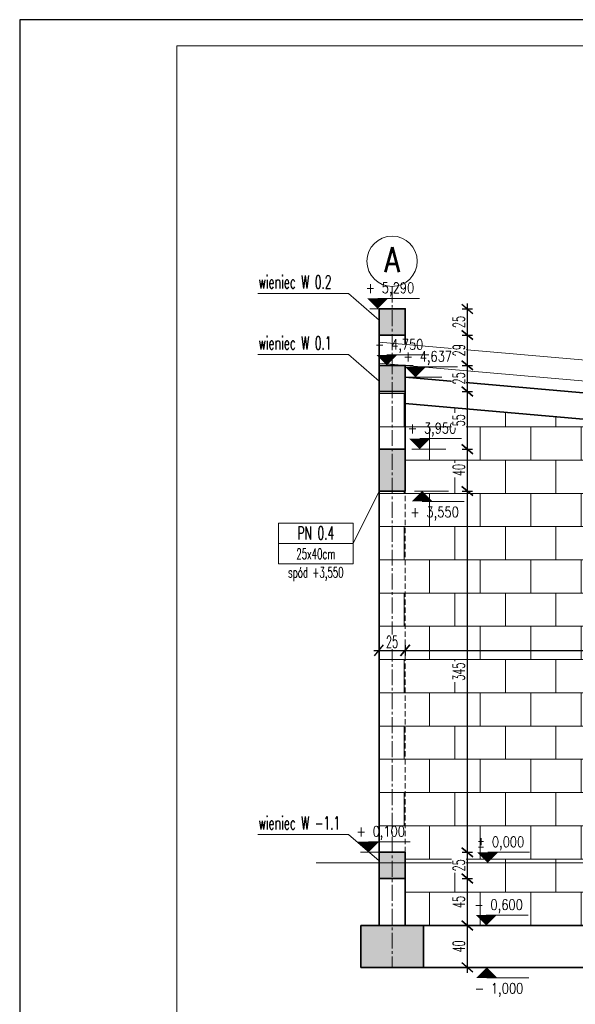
# Model space of a CAD drawing. Header units: centimetres. Extents: x 125945 to 146944, y 20629 to 31773.
# Tile 48 of 80: x 142555 to 143085, y 23303 to 24243. Entities that reach past the tile are written whole.
import ezdxf
from ezdxf.enums import TextEntityAlignment as Align

# ---------------------------------------------------------------- set-up
doc = ezdxf.new("R2010")
doc.units = ezdxf.units.CM
doc.linetypes.add('CENTER2', pattern=[28.575, 19.05, -3.175, 3.175, -3.175])
doc.linetypes.add('HIDDEN', pattern=[9.525, 6.35, -3.175])
for name, color, linetype, lineweight in [('e-cad_cienkie', 88, 'Continuous', 15), ('e-cad_opisy', 7, 'Continuous', 15), ('e-cad_osie', 172, 'CENTER2', 9), ('e-cad_ukryte', 1, 'HIDDEN', 15), ('e-cad_wymiary', 66, 'Continuous', 15), ('e-cad_wypelnienia', 254, 'Continuous', 9), ('K- OPISY', 40, 'Continuous', 15), ('K-DREWNO', 36, 'Continuous', 20), ('K-FUNDAMENTY', 44, 'Continuous', 35), ('K-ŚCIANY KONSTRUKCYJNE', 16, 'Continuous', 35), ('K-ŻELBET', 204, 'Continuous', 35)]:
    doc.layers.add(name, color=color, linetype=linetype, lineweight=lineweight)
doc.styles.add('e-cad_1', font='simplex.shx', dxfattribs={"width": 0.6})
doc.styles.add('e-cad_2', font='simplex.shx', dxfattribs={"width": 0.8})
doc.styles.add('simpl', font='simplex.shx', dxfattribs={"width": 0.6})
doc.dimstyles.new('e-cad_1_50_[cm]', dxfattribs={"dimscale": 5, "dimtxt": 2.25, "dimasz": 1.75, "dimexe": 1, "dimexo": 0, "dimgap": 0.5, "dimtad": 1, "dimdec": 1, "dimrnd": 0.5, "dimdsep": 46, "dimtxsty": 'simpl', "dimblk": 'OBLIQUE', "dimcen": 0, "dimdle": 1, "dimclrd": 256, "dimclre": 256, "dimclrt": 256, "dimadec": 0, "dimazin": 0, "dimtfac": 1, "dimtdec": 1, "dimtix": 1, "dimtmove": 2, "dimatfit": 3, "dimldrblk": 'OBLIQUE', "dimfxl": 1, "dimfxlon": 1, "dimtfill": 1, "dimarcsym": 0})

# ---------------------------------------------------------------- blocks, each defined once
blk = doc.blocks.new('e-cad_kota_2')
blk.add_line((0, 2), (8, 2))
blk.add_lwpolyline([(0, 0, 0, 4, 0), (0, 2, 4, 4, 0)], format="xyseb")
at = {"style": 'e-cad_1', "width": 0.8}
blk.add_attdef('ZNAK', text='', height=2, dxfattribs=at).set_placement((-0.5, 3), align=Align.RIGHT)
blk.add_attdef('RZEDNA', (0.8, 3), '', height=2, dxfattribs=at)
blk = doc.blocks.new('e-cad_kota_2_1')
blk.add_line((0, -2), (8, -2))
blk.add_lwpolyline([(0, 0, 0, 4, 0), (0, -2, 4, 4, 0)], format="xyseb")
at = {"style": 'e-cad_1', "width": 0.8}
blk.add_attdef('ZNAK', text='', height=2, dxfattribs=at).set_placement((-0.5, -5), align=Align.RIGHT)
blk.add_attdef('RZEDNA', (0.8, -5), '', height=2, dxfattribs=at)
blk = doc.blocks.new('_Oblique')
at = {"color": 0, "linetype": 'ByBlock', "lineweight": -2}
blk.add_line((0.5, 0.6), (-0.5, -0.6), dxfattribs=at)
blk = doc.blocks.new('*D4003')
at = {"layer": 'Defpoints', "color": 0}
for p in [(142922.79, 23966.82), (142922.79, 23941.82)]:
    blk.add_point(p, dxfattribs=at)
at = {"layer": 'e-cad_wymiary', "lineweight": -2, "ltscale": 2}
for p, q in [((142982.1, 23971.82), (142982.1, 23936.82)), ((142977.1, 23966.82), (142987.1, 23966.82)), ((142977.1, 23941.82), (142987.1, 23941.82))]:
    blk.add_line(p, q, dxfattribs=at)
at = {"layer": 'e-cad_wymiary', "lineweight": -2, "xscale": 8.75, "yscale": 8.75, "zscale": 8.75}
for p, rotation in [((142982.1, 23966.82), 90), ((142982.1, 23941.82), 270)]:
    blk.add_blockref('_Oblique', p, dxfattribs=dict(at, rotation=rotation))
at = {"layer": 'e-cad_wymiary', "ltscale": 2, "insert": (142973.97, 23954.32), "char_height": 11.25, "attachment_point": 5, "rotation": 90, "style": 'simpl', "bg_fill": 3, "box_fill_scale": 1.1, "bg_fill_color": 256, "bg_fill_true_color": 13158600, "bg_fill_transparency": 0}
blk.add_mtext('25', dxfattribs=at)
at = {"layer": 'Defpoints', "color": 0}
blk.add_point((142982.1, 23941.82), dxfattribs=at)
blk = doc.blocks.new('*D4004')
at = {"layer": 'Defpoints', "color": 0}
for p in [(142922.79, 23941.82), (142922.79, 23912.82), (142982.1, 23912.82)]:
    blk.add_point(p, dxfattribs=at)
at = {"layer": 'e-cad_wymiary', "lineweight": -2, "ltscale": 2}
for p, q in [((142977.1, 23941.82), (142987.1, 23941.82)), ((142982.1, 23946.82), (142982.1, 23907.82)), ((142977.1, 23912.82), (142987.1, 23912.82))]:
    blk.add_line(p, q, dxfattribs=at)
at = {"layer": 'e-cad_wymiary', "lineweight": -2, "xscale": 8.75, "yscale": 8.75, "zscale": 8.75}
for p, rotation in [((142982.1, 23941.82), 90), ((142982.1, 23912.82), 270)]:
    blk.add_blockref('_Oblique', p, dxfattribs=dict(at, rotation=rotation))
at = {"layer": 'e-cad_wymiary', "ltscale": 2, "insert": (142973.97, 23927.32), "char_height": 11.25, "attachment_point": 5, "rotation": 90, "style": 'simpl', "bg_fill": 3, "box_fill_scale": 1.1, "bg_fill_color": 256, "bg_fill_true_color": 13158600, "bg_fill_transparency": 0}
blk.add_mtext('29', dxfattribs=at)
blk = doc.blocks.new('*D4005')
at = {"layer": 'Defpoints', "color": 0}
for p in [(142922.79, 23912.82), (142922.79, 23887.82)]:
    blk.add_point(p, dxfattribs=at)
at = {"layer": 'e-cad_wymiary', "lineweight": -2, "ltscale": 2}
for p, q in [((142977.1, 23912.82), (142987.1, 23912.82)), ((142982.1, 23917.82), (142982.1, 23882.82)), ((142977.1, 23887.82), (142987.1, 23887.82))]:
    blk.add_line(p, q, dxfattribs=at)
at = {"layer": 'e-cad_wymiary', "lineweight": -2, "xscale": 8.75, "yscale": 8.75, "zscale": 8.75}
for p, rotation in [((142982.1, 23912.82), 90), ((142982.1, 23887.82), 270)]:
    blk.add_blockref('_Oblique', p, dxfattribs=dict(at, rotation=rotation))
at = {"layer": 'e-cad_wymiary', "ltscale": 2, "insert": (142973.97, 23900.32), "char_height": 11.25, "attachment_point": 5, "rotation": 90, "style": 'simpl', "bg_fill": 3, "box_fill_scale": 1.1, "bg_fill_color": 256, "bg_fill_true_color": 13158600, "bg_fill_transparency": 0}
blk.add_mtext('25', dxfattribs=at)
at = {"layer": 'Defpoints', "color": 0}
blk.add_point((142982.1, 23887.82), dxfattribs=at)
blk = doc.blocks.new('*D4006')
at = {"layer": 'Defpoints', "color": 0}
for p in [(142922.79, 23887.82), (142922.79, 23832.82), (142982.1, 23832.82)]:
    blk.add_point(p, dxfattribs=at)
at = {"layer": 'e-cad_wymiary', "lineweight": -2, "ltscale": 2}
for p, q in [((142977.1, 23887.82), (142987.1, 23887.82)), ((142982.1, 23892.82), (142982.1, 23827.82)), ((142977.1, 23832.82), (142987.1, 23832.82))]:
    blk.add_line(p, q, dxfattribs=at)
at = {"layer": 'e-cad_wymiary', "lineweight": -2, "xscale": 8.75, "yscale": 8.75, "zscale": 8.75}
for p, rotation in [((142982.1, 23887.82), 90), ((142982.1, 23832.82), 270)]:
    blk.add_blockref('_Oblique', p, dxfattribs=dict(at, rotation=rotation))
at = {"layer": 'e-cad_wymiary', "ltscale": 2, "insert": (142973.97, 23860.32), "char_height": 11.25, "attachment_point": 5, "rotation": 90, "style": 'simpl', "bg_fill": 3, "box_fill_scale": 1.1, "bg_fill_color": 256, "bg_fill_true_color": 13158600, "bg_fill_transparency": 0}
blk.add_mtext('55', dxfattribs=at)
blk = doc.blocks.new('*D4007')
at = {"layer": 'Defpoints', "color": 0}
for p in [(142922.79, 23832.82), (142922.79, 23792.82), (142982.1, 23792.82)]:
    blk.add_point(p, dxfattribs=at)
at = {"layer": 'e-cad_wymiary', "lineweight": -2, "ltscale": 2}
for p, q in [((142982.1, 23837.82), (142982.1, 23787.82)), ((142977.1, 23832.82), (142987.1, 23832.82)), ((142977.1, 23792.82), (142987.1, 23792.82))]:
    blk.add_line(p, q, dxfattribs=at)
at = {"layer": 'e-cad_wymiary', "lineweight": -2, "xscale": 8.75, "yscale": 8.75, "zscale": 8.75}
for p, rotation in [((142982.1, 23832.82), 90), ((142982.1, 23792.82), 270)]:
    blk.add_blockref('_Oblique', p, dxfattribs=dict(at, rotation=rotation))
at = {"layer": 'e-cad_wymiary', "ltscale": 2, "insert": (142973.97, 23812.82), "char_height": 11.25, "attachment_point": 5, "rotation": 90, "style": 'simpl', "bg_fill": 3, "box_fill_scale": 1.1, "bg_fill_color": 256, "bg_fill_true_color": 13158600, "bg_fill_transparency": 0}
blk.add_mtext('40', dxfattribs=at)
blk = doc.blocks.new('*D4008')
at = {"layer": 'Defpoints', "color": 0}
for p in [(142922.79, 23792.82), (142922.79, 23447.82), (142982.1, 23447.82)]:
    blk.add_point(p, dxfattribs=at)
at = {"layer": 'e-cad_wymiary', "lineweight": -2, "ltscale": 2}
for p, q in [((142977.1, 23792.82), (142987.1, 23792.82)), ((142982.1, 23797.82), (142982.1, 23442.82)), ((142977.1, 23447.82), (142987.1, 23447.82))]:
    blk.add_line(p, q, dxfattribs=at)
at = {"layer": 'e-cad_wymiary', "lineweight": -2, "xscale": 8.75, "yscale": 8.75, "zscale": 8.75}
for p, rotation in [((142982.1, 23792.82), 90), ((142982.1, 23447.82), 270)]:
    blk.add_blockref('_Oblique', p, dxfattribs=dict(at, rotation=rotation))
at = {"layer": 'e-cad_wymiary', "ltscale": 2, "insert": (142973.97, 23620.32), "char_height": 11.25, "attachment_point": 5, "rotation": 90, "style": 'simpl', "bg_fill": 3, "box_fill_scale": 1.1, "bg_fill_color": 256, "bg_fill_true_color": 13158600, "bg_fill_transparency": 0}
blk.add_mtext('345', dxfattribs=at)
blk = doc.blocks.new('*D4009')
at = {"layer": 'Defpoints', "color": 0}
for p in [(142922.79, 23447.82), (142922.79, 23422.82)]:
    blk.add_point(p, dxfattribs=at)
at = {"layer": 'e-cad_wymiary', "lineweight": -2, "ltscale": 2}
for p, q in [((142982.1, 23452.82), (142982.1, 23417.82)), ((142977.1, 23447.82), (142987.1, 23447.82)), ((142977.1, 23422.82), (142987.1, 23422.82))]:
    blk.add_line(p, q, dxfattribs=at)
at = {"layer": 'e-cad_wymiary', "lineweight": -2, "xscale": 8.75, "yscale": 8.75, "zscale": 8.75}
for p, rotation in [((142982.1, 23447.82), 90), ((142982.1, 23422.82), 270)]:
    blk.add_blockref('_Oblique', p, dxfattribs=dict(at, rotation=rotation))
at = {"layer": 'e-cad_wymiary', "ltscale": 2, "insert": (142973.97, 23435.32), "char_height": 11.25, "attachment_point": 5, "rotation": 90, "style": 'simpl', "bg_fill": 3, "box_fill_scale": 1.1, "bg_fill_color": 256, "bg_fill_true_color": 13158600, "bg_fill_transparency": 0}
blk.add_mtext('25', dxfattribs=at)
at = {"layer": 'Defpoints', "color": 0}
blk.add_point((142982.1, 23422.82), dxfattribs=at)
blk = doc.blocks.new('*D4010')
at = {"layer": 'Defpoints', "color": 0}
for p in [(142922.79, 23422.82), (142940.29, 23377.82), (142982.1, 23377.82)]:
    blk.add_point(p, dxfattribs=at)
at = {"layer": 'e-cad_wymiary', "lineweight": -2, "ltscale": 2}
for p, q in [((142982.1, 23427.82), (142982.1, 23372.82)), ((142977.1, 23422.82), (142987.1, 23422.82)), ((142977.1, 23377.82), (142987.1, 23377.82))]:
    blk.add_line(p, q, dxfattribs=at)
at = {"layer": 'e-cad_wymiary', "lineweight": -2, "xscale": 8.75, "yscale": 8.75, "zscale": 8.75}
for p, rotation in [((142982.1, 23422.82), 90), ((142982.1, 23377.82), 270)]:
    blk.add_blockref('_Oblique', p, dxfattribs=dict(at, rotation=rotation))
at = {"layer": 'e-cad_wymiary', "ltscale": 2, "insert": (142973.97, 23400.32), "char_height": 11.25, "attachment_point": 5, "rotation": 90, "style": 'simpl', "bg_fill": 3, "box_fill_scale": 1.1, "bg_fill_color": 256, "bg_fill_true_color": 13158600, "bg_fill_transparency": 0}
blk.add_mtext('45', dxfattribs=at)
blk = doc.blocks.new('*D4011')
at = {"layer": 'Defpoints', "color": 0}
for p in [(142940.29, 23377.82), (142940.29, 23337.82), (142982.1, 23337.82)]:
    blk.add_point(p, dxfattribs=at)
at = {"layer": 'e-cad_wymiary', "lineweight": -2, "ltscale": 2}
for p, q in [((142977.1, 23377.82), (142987.1, 23377.82)), ((142982.1, 23382.82), (142982.1, 23332.82)), ((142977.1, 23337.82), (142987.1, 23337.82))]:
    blk.add_line(p, q, dxfattribs=at)
at = {"layer": 'e-cad_wymiary', "lineweight": -2, "xscale": 8.75, "yscale": 8.75, "zscale": 8.75}
for p, rotation in [((142982.1, 23377.82), 90), ((142982.1, 23337.82), 270)]:
    blk.add_blockref('_Oblique', p, dxfattribs=dict(at, rotation=rotation))
at = {"layer": 'e-cad_wymiary', "ltscale": 2, "insert": (142973.97, 23357.82), "char_height": 11.25, "attachment_point": 5, "rotation": 90, "style": 'simpl', "bg_fill": 3, "box_fill_scale": 1.1, "bg_fill_color": 256, "bg_fill_true_color": 13158600, "bg_fill_transparency": 0}
blk.add_mtext('40', dxfattribs=at)
blk = doc.blocks.new('*D4020')
at = {"layer": 'Defpoints', "color": 0}
for p in [(142897.79, 23692.82), (142922.79, 23683.66), (142922.79, 23640.63)]:
    blk.add_point(p, dxfattribs=at)
at = {"layer": 'e-cad_wymiary', "lineweight": -2, "ltscale": 2}
for p, q in [((142892.79, 23640.63), (142927.79, 23640.63)), ((142897.79, 23645.63), (142897.79, 23635.63)), ((142922.79, 23645.63), (142922.79, 23635.63))]:
    blk.add_line(p, q, dxfattribs=at)
at = {"layer": 'e-cad_wymiary', "lineweight": -2, "xscale": 8.75, "yscale": 8.75, "zscale": 8.75, "rotation": 180}
blk.add_blockref('_Oblique', (142897.79, 23640.63), dxfattribs=at)
at = {"layer": 'e-cad_wymiary', "lineweight": -2, "xscale": 8.75, "yscale": 8.75, "zscale": 8.75}
blk.add_blockref('_Oblique', (142922.79, 23640.63), dxfattribs=at)
at = {"layer": 'e-cad_wymiary', "ltscale": 2, "insert": (142910.29, 23648.76), "char_height": 11.25, "attachment_point": 5, "style": 'simpl', "bg_fill": 3, "box_fill_scale": 1.1, "bg_fill_color": 256, "bg_fill_true_color": 13158600, "bg_fill_transparency": 0}
blk.add_mtext('25', dxfattribs=at)
blk = doc.blocks.new('*D4021')
at = {"layer": 'Defpoints', "color": 0}
for p in [(143302.79, 23842.79), (142922.79, 23683.66), (143302.79, 23640.63)]:
    blk.add_point(p, dxfattribs=at)
at = {"layer": 'e-cad_wymiary', "lineweight": -2, "ltscale": 2}
for p, q in [((142917.79, 23640.63), (143307.79, 23640.63)), ((142922.79, 23645.63), (142922.79, 23635.63)), ((143302.79, 23645.63), (143302.79, 23635.63))]:
    blk.add_line(p, q, dxfattribs=at)
at = {"layer": 'e-cad_wymiary', "lineweight": -2, "xscale": 8.75, "yscale": 8.75, "zscale": 8.75, "rotation": 180}
blk.add_blockref('_Oblique', (142922.79, 23640.63), dxfattribs=at)
at = {"layer": 'e-cad_wymiary', "lineweight": -2, "xscale": 8.75, "yscale": 8.75, "zscale": 8.75}
blk.add_blockref('_Oblique', (143302.79, 23640.63), dxfattribs=at)
at = {"layer": 'e-cad_wymiary', "ltscale": 2, "insert": (143112.79, 23648.76), "char_height": 11.25, "attachment_point": 5, "style": 'simpl', "bg_fill": 3, "box_fill_scale": 1.1, "bg_fill_color": 256, "bg_fill_true_color": 13158600, "bg_fill_transparency": 0}
blk.add_mtext('380', dxfattribs=at)

msp = doc.modelspace()

# ---------------------------------------------------------------- hatches: boundary and pattern name
at = {"layer": 'e-cad_wypelnienia', "ltscale": 0.8}
h = msp.add_hatch(dxfattribs=at)
h.set_pattern_fill('ANSI33', color=256)
h.set_pattern_definition([(45, (142880.2876, 23337.8206), (-4.490128, 4.490128), []), (45, (142884.778, 23337.8206), (-4.490128, 4.490128), [3.175, -1.5875])])
h.paths.add_polyline_path([(142910.29, 23337.82), (142940.29, 23337.82), (142940.29, 23377.82), (142910.29, 23377.82), (142910.29, 23337.82)], is_closed=False)
h.paths.add_polyline_path([(143720.29, 23337.82), (143750.29, 23337.82), (143750.29, 23377.82), (143720.29, 23377.82), (143720.29, 23337.82)], is_closed=False)
h.paths.add_polyline_path([(143690.29, 23337.82), (143720.29, 23337.82), (143720.29, 23377.82), (143690.29, 23377.82), (143690.29, 23337.82)], is_closed=False)
h.paths.add_polyline_path([(142880.29, 23337.82), (142910.29, 23337.82), (142910.29, 23377.82), (142880.29, 23377.82), (142880.29, 23337.82)], is_closed=False)
h.paths.add_polyline_path([(142910.29, 23792.82), (142922.79, 23792.82), (142922.79, 23832.82), (142910.29, 23832.82), (142910.29, 23792.82)], is_closed=False)
h.paths.add_polyline_path([(143720.29, 23792.82), (143732.79, 23792.82), (143732.79, 23832.82), (143720.29, 23832.82), (143720.29, 23792.82)], is_closed=False)
h.paths.add_polyline_path([(143707.79, 23792.82), (143720.29, 23792.82), (143720.29, 23832.82), (143707.79, 23832.82), (143707.79, 23792.82)], is_closed=False)
h.paths.add_polyline_path([(143327.79, 23817.79), (143327.79, 23867.79), (143315.29, 23867.79), (143315.29, 23817.79), (143327.79, 23817.79)], is_closed=False)
h.paths.add_polyline_path([(143302.79, 23817.79), (143315.29, 23817.79), (143315.29, 23867.79), (143302.79, 23867.79), (143302.79, 23817.79)], is_closed=False)
h.paths.add_polyline_path([(142897.79, 23792.82), (142910.29, 23792.82), (142910.29, 23832.82), (142897.79, 23832.82), (142897.79, 23792.82)], is_closed=False)
h.paths.add_polyline_path([(142910.29, 23941.82), (142922.79, 23941.82), (142922.79, 23966.82), (142910.29, 23966.82), (142910.29, 23941.82)], is_closed=False)
h.paths.add_polyline_path([(142910.29, 23887.82), (142922.79, 23887.82), (142922.79, 23912.82), (142910.29, 23912.82), (142910.29, 23887.82)], is_closed=False)
h.paths.add_polyline_path([(142897.79, 23941.82), (142910.29, 23941.82), (142910.29, 23966.82), (142897.79, 23966.82), (142897.79, 23941.82)], is_closed=False)
h.paths.add_polyline_path([(142897.79, 23887.82), (142910.29, 23887.82), (142910.29, 23912.82), (142897.79, 23912.82), (142897.79, 23887.82)], is_closed=False)
h.paths.add_polyline_path([(142910.29, 23422.82), (142922.79, 23422.82), (142922.79, 23437.82), (142910.29, 23437.82), (142910.29, 23422.82)], is_closed=False)
h.paths.add_polyline_path([(143720.29, 23422.82), (143732.79, 23422.82), (143732.79, 23437.82), (143720.29, 23437.82), (143720.29, 23422.82)], is_closed=False)
h.paths.add_polyline_path([(143707.79, 23422.82), (143720.29, 23422.82), (143720.29, 23437.82), (143707.79, 23437.82), (143707.79, 23422.82)], is_closed=False)
h.paths.add_polyline_path([(142897.79, 23422.82), (142910.29, 23422.82), (142910.29, 23437.82), (142897.79, 23437.82), (142897.79, 23422.82)], is_closed=False)
h.paths.add_polyline_path([(142910.29, 23437.82), (142922.79, 23437.82), (142922.79, 23447.82), (142910.29, 23447.82), (142910.29, 23437.82)], is_closed=False)
h.paths.add_polyline_path([(143707.79, 23437.82), (143720.29, 23437.82), (143720.29, 23447.82), (143707.79, 23447.82), (143707.79, 23437.82)], is_closed=False)
h.paths.add_polyline_path([(143720.29, 23437.82), (143732.79, 23437.82), (143732.79, 23447.82), (143720.29, 23447.82), (143720.29, 23437.82)], is_closed=False)
h.paths.add_polyline_path([(142897.79, 23437.82), (142910.29, 23437.82), (142910.29, 23447.82), (142897.79, 23447.82), (142897.79, 23437.82)], is_closed=False)
h = msp.add_hatch(dxfattribs=at)
h.set_pattern_fill('APPIANRN', color=256, scale=0.2)
h.set_pattern_definition([(0, (142897.79, 23377.82), (0, 31.75), []), (90, (142897.79, 23377.82), (-24.13, 31.75), [31.75, -31.75])])
h.paths.add_polyline_path([(143315.29, 23377.82), (143690.29, 23377.82), (143707.79, 23377.82), (143707.79, 23422.82), (143707.79, 23437.82), (143315.29, 23437.82)])
h.paths.add_polyline_path([(142922.79, 23377.82), (142940.29, 23377.82), (143315.29, 23377.82), (143315.29, 23437.82), (142922.79, 23437.82), (142922.79, 23422.82)])
h.paths.add_polyline_path([(143707.79, 23447.82), (143720.29, 23447.82), (143720.29, 23792.82), (143707.79, 23792.82)])
h.paths.add_polyline_path([(142897.79, 23447.82), (142910.29, 23447.82), (142910.29, 23792.82), (142897.79, 23792.82)])
h.paths.add_polyline_path([(143720.29, 23447.82), (143732.79, 23447.82), (143732.79, 23792.82), (143720.29, 23792.82)])
h.paths.add_polyline_path([(142910.29, 23447.82), (142922.79, 23447.82), (142922.79, 23792.82), (142910.29, 23792.82)])
h.paths.add_polyline_path([(142897.79, 23832.82), (142910.29, 23832.82), (142910.29, 23887.82), (142897.79, 23887.82)])
h.paths.add_polyline_path([(142910.29, 23832.82), (142922.79, 23832.82), (142922.79, 23887.82), (142910.29, 23887.82)])
h.paths.add_polyline_path([(143302.79, 23827.79), (143315.29, 23827.79), (143315.29, 23437.82), (142922.79, 23437.82), (142922.79, 23447.82), (142922.79, 23792.82), (142922.79, 23832.82), (142922.79, 23876.4), (143302.79, 23843.16)])
h.paths.add_polyline_path([(143707.79, 23807.73), (143327.79, 23840.97), (143327.79, 23827.79), (143315.29, 23827.79), (143315.29, 23437.82), (143707.79, 23437.82), (143707.79, 23447.82), (143707.79, 23792.82)])

# ---------------------------------------------------------------- linework, layer by layer
at = {"layer": 'e-cad_cienkie', "ltscale": 2}
for p, q in [((142889, 23966.82), (142921.5, 23966.82)), ((142897.79, 23912.82), (142930.29, 23912.82)), ((142929.17, 23832.82), (142961.67, 23832.82)), ((142931.6, 23792.82), (142964.1, 23792.82)), ((142880.17, 23447.82), (142912.67, 23447.82)), ((142994.07, 23437.82), (143026.57, 23437.82)), ((142992.73, 23377.82), (143025.23, 23377.82)), ((142993.19, 23337.82), (143025.69, 23337.82))]:
    msp.add_line(p, q, dxfattribs=at)
at = {"layer": 'e-cad_opisy'}
msp.add_circle((142910.29, 24012.25), 24, dxfattribs=at)
at = {"layer": 'e-cad_osie', "ltscale": 0.8}
msp.add_line((142910.29, 23988.25), (142910.29, 23337.82), dxfattribs=at)
at = {"layer": 'e-cad_ukryte', "ltscale": 0.8}
msp.add_line((142922.79, 23447.82), (142922.79, 23792.82), dxfattribs=at)
at = {"layer": 'e-cad_wypelnienia', "ltscale": 0.8}
msp.add_line((142837.91, 23437.82), (143787.35, 23437.82), dxfattribs=at)
at = {"layer": 'K- OPISY', "color": 4, "ltscale": 2}
msp.add_line((142873.23, 23742.58), (142897.79, 23792.82), dxfattribs=at)
at = {"layer": 'K- OPISY', "color": 2}
for points in [[(142782.16, 23981.42), (142868.61, 23981.42), (142897.79, 23955.99)], [(142782.16, 23923.25), (142868.61, 23923.25), (142897.79, 23897.82)], [(142782.16, 23464.92), (142868.61, 23464.92), (142897.79, 23439.49)]]:
    msp.add_lwpolyline(points, dxfattribs=at)
at = {"layer": 'K- OPISY', "color": 4}
for points in [[(142873.23, 23762.02), (142801.76, 23762.02), (142801.76, 23742.58), (142873.23, 23742.58)], [(142873.23, 23742.58), (142801.76, 23742.58), (142801.76, 23723.13), (142873.23, 23723.13)]]:
    msp.add_lwpolyline(points, close=True, dxfattribs=at)
at = {"layer": 'K-DREWNO', "ltscale": 0.8}
for p, q in [((143732.79, 23862.03), (142897.79, 23935.08)), ((142897.79, 23915.01), (142897.79, 23935.08)), ((143309.29, 23879.01), (142897.79, 23915.01))]:
    msp.add_line(p, q, dxfattribs=at)
at = {"layer": 'K-FUNDAMENTY', "ltscale": 0.8}
for p, q in [((142880.29, 23377.82), (142940.29, 23377.82)), ((142880.29, 23377.82), (142880.29, 23337.82)), ((142940.29, 23377.82), (142940.29, 23337.82)), ((143690.29, 23377.82), (142940.29, 23377.82)), ((142880.29, 23337.82), (142940.29, 23337.82)), ((143690.29, 23337.82), (142940.29, 23337.82))]:
    msp.add_line(p, q, dxfattribs=at)
at = {"layer": 'K-ŚCIANY KONSTRUKCYJNE', "ltscale": 0.8}
for p, q in [((142897.79, 23941.82), (142897.79, 23912.82)), ((142922.79, 23941.82), (142922.79, 23932.9)), ((142897.79, 23887.82), (142897.79, 23832.82)), ((142922.79, 23887.82), (142922.79, 23832.82)), ((142897.79, 23447.82), (142897.79, 23792.82)), ((142897.79, 23422.82), (142897.79, 23377.82)), ((142922.79, 23422.82), (142922.79, 23377.82))]:
    msp.add_line(p, q, dxfattribs=at)
at = {"layer": 'K-ŻELBET', "ltscale": 0.8}
for p, q in [((142922.79, 23966.82), (142897.79, 23966.82)), ((143308.12, 23867.79), (142922.79, 23901.5)), ((143302.79, 23843.16), (142922.79, 23876.4))]:
    msp.add_line(p, q, dxfattribs=at)
for points in [[(142897.79, 23966.82), (142897.79, 23941.82), (142922.79, 23941.82), (142922.79, 23966.82)], [(142897.79, 23912.82), (142897.79, 23887.82), (142922.79, 23887.82), (142922.79, 23912.82)], [(142897.79, 23832.82), (142897.79, 23792.82), (142922.79, 23792.82), (142922.79, 23832.82)], [(142897.79, 23447.82), (142897.79, 23422.82), (142922.79, 23422.82), (142922.79, 23447.82)]]:
    msp.add_lwpolyline(points, close=True, dxfattribs=at)

# ---------------------------------------------------------------- block references
at = {"layer": 'e-cad_opisy', "ltscale": 2, "xscale": 5, "yscale": 5, "zscale": 5}
for name, p, values in [('e-cad_kota_2', (142896.5, 23966.82), {'RZEDNA': '5,290', 'ZNAK': '+'}), ('e-cad_kota_2', (142905.29, 23912.82), {'RZEDNA': '4,750', 'ZNAK': '+'}), ('e-cad_kota_2', (142936.67, 23832.82), {'RZEDNA': '3,950', 'ZNAK': '+'}), ('e-cad_kota_2_1', (142939.1, 23792.82), {'RZEDNA': '3,550', 'ZNAK': '+'}), ('e-cad_kota_2', (142887.67, 23447.82), {'RZEDNA': '0,100', 'ZNAK': '+'}), ('e-cad_kota_2', (143001.57, 23437.82), {'RZEDNA': '0,000', 'ZNAK': '%%p'}), ('e-cad_kota_2', (143000.23, 23377.82), {'RZEDNA': '0,600', 'ZNAK': '-'}), ('e-cad_kota_2_1', (143000.69, 23337.82), {'RZEDNA': '1,000', 'ZNAK': '-'})]:
    msp.add_blockref(name, p, dxfattribs=at).add_auto_attribs(values)

# ---------------------------------------------------------------- texts
at = {"layer": 'e-cad_opisy', "ltscale": 2, "style": 'e-cad_2', "width": 0.8}
msp.add_text('A', height=24, dxfattribs=at).set_placement((142902.78, 24001.75))
at = {"layer": 'K- OPISY', "color": 2, "style": 'e-cad_1', "width": 0.6}
for s, p in [('wieniec W 0.2', (142782.69, 23986.12)), ('wieniec W 0.1', (142782.69, 23927.96)), ('wieniec W -1.1', (142782.69, 23469.62))]:
    msp.add_text(s, height=12.5, dxfattribs=at).set_placement(p)
at = {"layer": 'K- OPISY', "color": 4, "width": 71.4626, "attachment_point": 5, "style": 'e-cad_1'}
for s, insert, char_height in [('PN 0.4', (142837.49, 23752.7), 12.5), ('25x40cm', (142837.49, 23732.88), 10), ('spód +3,550', (142837.49, 23713.47), 10)]:
    msp.add_mtext(s, dxfattribs=dict(at, insert=insert, char_height=char_height))

# ---------------------------------------------------------------- next in the draw order: dimensions: what is measured, and where the dimension line sits
at = {"layer": 'e-cad_wymiary', "ltscale": 2}
dim = msp.add_linear_dim(base=(142982.1, 23941.82), p1=(142922.79, 23966.82), p2=(142922.79, 23941.82), angle=90, dimstyle='e-cad_1_50_[cm]', dxfattribs=at)
dim.commit()
dim.dimension.update_dxf_attribs({"geometry": '*D4003', "text_midpoint": (142973.97, 23954.32)})

# ---------------------------------------------------------------- next in the draw order: dimensions: what is measured, and where the dimension line sits
dim = msp.add_linear_dim(base=(142982.1, 23912.82), p1=(142922.79, 23941.82), p2=(142922.79, 23912.82), angle=90, dimstyle='e-cad_1_50_[cm]', dxfattribs=at)
dim.commit()
dim.dimension.update_dxf_attribs({"geometry": '*D4004', "text_midpoint": (142973.97, 23927.32)})

# ---------------------------------------------------------------- next in the draw order: dimensions: what is measured, and where the dimension line sits
dim = msp.add_linear_dim(base=(142982.1, 23887.82), p1=(142922.79, 23912.82), p2=(142922.79, 23887.82), angle=90, dimstyle='e-cad_1_50_[cm]', dxfattribs=at)
dim.commit()
dim.dimension.update_dxf_attribs({"geometry": '*D4005', "text_midpoint": (142973.97, 23900.32)})

# ---------------------------------------------------------------- next in the draw order: linework, layer by layer
at = {"layer": 'e-cad_cienkie', "ltscale": 0.8}
msp.add_line((142925.12, 23901.5), (142957.62, 23901.5), dxfattribs=at)

# ---------------------------------------------------------------- next in the draw order: dimensions: what is measured, and where the dimension line sits
at = {"layer": 'e-cad_wymiary', "ltscale": 2}
dim = msp.add_linear_dim(base=(142982.1, 23832.82), p1=(142922.79, 23887.82), p2=(142922.79, 23832.82), angle=90, dimstyle='e-cad_1_50_[cm]', dxfattribs=at)
dim.commit()
dim.dimension.update_dxf_attribs({"geometry": '*D4006', "text_midpoint": (142973.97, 23860.32)})

# ---------------------------------------------------------------- next in the draw order: block references
at = {"layer": 'e-cad_opisy', "ltscale": 0.8, "xscale": 5, "yscale": 5, "zscale": 5}
msp.add_blockref('e-cad_kota_2', (142932.62, 23901.5), dxfattribs=at).add_auto_attribs({'RZEDNA': '4,637', 'ZNAK': '+'})

# ---------------------------------------------------------------- next in the draw order: dimensions: what is measured, and where the dimension line sits
at = {"layer": 'e-cad_wymiary', "ltscale": 2}
dim = msp.add_linear_dim(base=(142982.1, 23792.82), p1=(142922.79, 23832.82), p2=(142922.79, 23792.82), angle=90, dimstyle='e-cad_1_50_[cm]', dxfattribs=at)
dim.commit()
dim.dimension.update_dxf_attribs({"geometry": '*D4007', "text_midpoint": (142973.97, 23812.82)})

# ---------------------------------------------------------------- next in the draw order: dimensions: what is measured, and where the dimension line sits
dim = msp.add_linear_dim(base=(142982.1, 23447.82), p1=(142922.79, 23792.82), p2=(142922.79, 23447.82), angle=90, dimstyle='e-cad_1_50_[cm]', dxfattribs=at)
dim.commit()
dim.dimension.update_dxf_attribs({"geometry": '*D4008', "text_midpoint": (142973.97, 23620.32)})

# ---------------------------------------------------------------- next in the draw order: dimensions: what is measured, and where the dimension line sits
dim = msp.add_linear_dim(base=(142922.79, 23640.63), p1=(142897.79, 23692.82), p2=(142922.79, 23683.66), dimstyle='e-cad_1_50_[cm]', dxfattribs=at)
dim.commit()
dim.dimension.update_dxf_attribs({"geometry": '*D4020', "text_midpoint": (142910.29, 23648.76)})
dim = msp.add_linear_dim(base=(142982.1, 23422.82), p1=(142922.79, 23447.82), p2=(142922.79, 23422.82), angle=90, dimstyle='e-cad_1_50_[cm]', dxfattribs=at)
dim.commit()
dim.dimension.update_dxf_attribs({"geometry": '*D4009', "text_midpoint": (142973.97, 23435.32)})

# ---------------------------------------------------------------- next in the draw order: dimensions: what is measured, and where the dimension line sits
dim = msp.add_linear_dim(base=(143302.79, 23640.63), p1=(142922.79, 23683.66), p2=(143302.79, 23842.79), dimstyle='e-cad_1_50_[cm]', dxfattribs=at)
dim.commit()
dim.dimension.update_dxf_attribs({"geometry": '*D4021', "text_midpoint": (143112.79, 23648.76)})
dim = msp.add_linear_dim(base=(142982.1, 23377.82), p1=(142922.79, 23422.82), p2=(142940.29, 23377.82), angle=90, dimstyle='e-cad_1_50_[cm]', dxfattribs=at)
dim.commit()
dim.dimension.update_dxf_attribs({"geometry": '*D4010', "text_midpoint": (142973.97, 23400.32)})

# ---------------------------------------------------------------- next in the draw order: dimensions: what is measured, and where the dimension line sits
dim = msp.add_linear_dim(base=(142982.1, 23337.82), p1=(142940.29, 23377.82), p2=(142940.29, 23337.82), angle=90, dimstyle='e-cad_1_50_[cm]', dxfattribs=at)
dim.commit()
dim.dimension.update_dxf_attribs({"geometry": '*D4011', "text_midpoint": (142973.97, 23357.82)})

# ---------------------------------------------------------------- next in the draw order: linework, layer by layer
at = {"layer": 'Defpoints'}
msp.add_lwpolyline([(142554.7, 22757.95), (144654.7, 22757.95), (144654.7, 24242.95), (142554.7, 24242.95)], close=True, dxfattribs=at)
at = {"layer": 'e-cad_cienkie'}
msp.add_lwpolyline([(142704.7, 22782.95), (144629.7, 22782.95), (144629.7, 24217.95), (142704.7, 24217.95)], close=True, dxfattribs=at)

doc.saveas('drawing.dxf')
